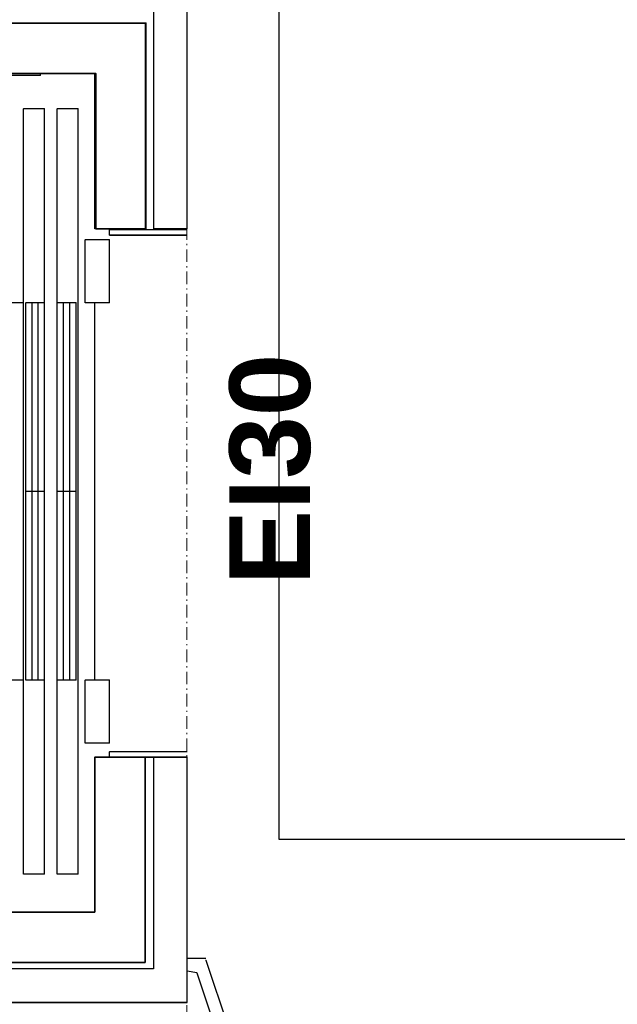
# Model space of a CAD drawing. Header units: millimetres. Extents: x -8642 to 28269, y -6609 to 3701.
# Tile 152 of 256: x 3887 to 4030, y -5209 to -4974. Entities that reach past the tile are written whole.
import ezdxf
from ezdxf.enums import TextEntityAlignment as Align

# ---------------------------------------------------------------- set-up
doc = ezdxf.new("R2010")
doc.units = ezdxf.units.MM
doc.header["$LTSCALE"] = 1000
doc.header["$MEASUREMENT"] = 0
for name, pattern in [('rzut 1 pietra$0$ArchiTECH.PC 5. Line Type', [0.0053, 0.003, -0.001, 0.0003, -0.001]), ('rzut 1 pietra$0$ArchiTECH.PC Solid Line Type', [0]), ('SUFIT_1 PIETRO$0$ArchiTECH.PC Solid Line Type', [0])]:
    doc.linetypes.add(name, pattern=pattern)
doc.layers.add('IS_ARCH', color=254, linetype='Continuous', lineweight=18)
for name, color, linetype in [('SUFIT_1 PIETRO$0$INWENTARYZACJA', 254, 'Continuous'), ('SUFIT_1 PIETRO$0$Kalka 1', 254, 'Continuous'), ('SUFIT_1 PIETRO$0$TYP SUFITÓW_NOWYCH', 254, 'Continuous')]:
    doc.layers.add(name, color=color, linetype=linetype)
doc.styles.add('rzut 1 pietra$0$ArchiTECHStyle3', font='arialbd.ttf', dxfattribs={"height": 0.192})

msp = doc.modelspace()

# ---------------------------------------------------------------- linework, layer by layer
at = {"layer": 'IS_ARCH', "linetype": 'rzut 1 pietra$0$ArchiTECH.PC 5. Line Type'}
msp.add_line((3927.47, -3084.11), (3927.16, -6165.15), dxfattribs=at)
at = {"layer": 'IS_ARCH', "linetype": 'rzut 1 pietra$0$ArchiTECH.PC Solid Line Type'}
for p, q in [((3919.3, -4906.21), (3919.3, -5024.21)), ((3927.3, -5024.21), (3927.3, -4906.21)), ((3703.3, -4975.21), (3917.3, -4975.21)), ((3917.52, -4975.21), (3703.43, -4975.21)), ((3917.3, -4975.21), (3917.3, -5024.21)), ((3917.52, -5024.21), (3917.52, -4975.21)), ((3905.3, -4987.21), (3715.3, -4987.21)), ((3905.3, -4987.21), (3715.3, -4987.21)), ((3905.3, -4987.21), (3715.3, -4987.21)), ((3905.3, -4987.21), (3715.3, -4987.21)), ((3715.43, -4987.21), (3905.52, -4987.21)), ((3892.3, -4987.71), (3885.3, -4987.71)), ((3892.3, -4987.71), (3885.3, -4987.71)), ((3892.3, -4987.71), (3885.3, -4987.71)), ((3892.3, -4987.71), (3892.3, -4987.21)), ((3892.3, -4987.71), (3892.3, -4987.21)), ((3892.3, -4987.71), (3892.3, -4987.21)), ((3905.3, -5024.21), (3905.3, -4987.21)), ((3905.3, -5024.21), (3905.3, -4987.21)), ((3905.3, -5024.21), (3905.3, -4987.21)), ((3905.3, -5024.21), (3905.3, -4987.21)), ((3905.52, -4987.21), (3905.52, -5024.21)), ((3893.3, -4995.64), (3888.3, -4995.64)), ((3888.3, -5178.14), (3888.3, -4995.64)), ((3893.3, -4995.64), (3888.3, -4995.64)), ((3888.3, -5178.14), (3888.3, -4995.64)), ((3888.3, -5178.14), (3888.3, -4995.64)), ((3893.3, -4995.64), (3888.3, -4995.64)), ((3893.3, -5178.14), (3893.3, -4995.64)), ((3893.3, -5178.14), (3893.3, -4995.64)), ((3893.3, -5178.14), (3893.3, -4995.64)), ((3901.3, -4995.64), (3896.3, -4995.64)), ((3896.3, -5178.14), (3896.3, -4995.64)), ((3901.3, -4995.64), (3896.3, -4995.64)), ((3896.3, -5178.14), (3896.3, -4995.64)), ((3896.3, -5178.14), (3896.3, -4995.64)), ((3901.3, -4995.64), (3896.3, -4995.64)), ((3901.3, -5178.14), (3901.3, -4995.64)), ((3901.3, -5178.14), (3901.3, -4995.64)), ((3901.3, -5178.14), (3901.3, -4995.64)), ((3917.3, -5024.21), (3905.3, -5024.21)), ((3917.3, -5024.21), (3905.3, -5024.21)), ((3917.3, -5024.21), (3905.3, -5024.21)), ((3917.3, -5024.21), (3905.3, -5024.21)), ((3905.52, -5024.21), (3917.52, -5024.21)), ((3908.8, -5025.73), (3908.8, -5024.48)), ((3927.3, -5024.48), (3908.8, -5024.48)), ((3908.8, -5025.73), (3908.8, -5024.48)), ((3927.3, -5024.48), (3908.8, -5024.48)), ((3927.3, -5024.48), (3908.8, -5024.48)), ((3908.8, -5025.73), (3908.8, -5024.48)), ((3908.8, -5025.73), (3927.3, -5025.73)), ((3908.8, -5025.73), (3927.3, -5025.73)), ((3908.8, -5025.73), (3927.3, -5025.73)), ((3919.3, -5024.21), (3927.3, -5024.21)), ((3903, -5041.89), (3903, -5026.89)), ((3908.8, -5026.89), (3903, -5026.89)), ((3903, -5041.89), (3903, -5026.89)), ((3908.8, -5026.89), (3903, -5026.89)), ((3908.8, -5026.89), (3903, -5026.89)), ((3903, -5041.89), (3903, -5026.89)), ((3908.8, -5041.89), (3908.8, -5026.89)), ((3908.8, -5041.89), (3908.8, -5026.89)), ((3908.8, -5041.89), (3908.8, -5026.89)), ((3888.3, -5041.89), (3884.8, -5041.89)), ((3888.3, -5041.89), (3884.8, -5041.89)), ((3888.3, -5041.89), (3884.8, -5041.89)), ((3893.3, -5041.89), (3888.8, -5041.89)), ((3888.8, -5131.89), (3888.8, -5041.89)), ((3893.3, -5041.89), (3888.8, -5041.89)), ((3888.8, -5131.89), (3888.8, -5041.89)), ((3888.8, -5131.89), (3888.8, -5041.89)), ((3893.3, -5041.89), (3888.8, -5041.89)), ((3890.3, -5131.89), (3890.3, -5041.89)), ((3890.3, -5131.89), (3890.3, -5041.89)), ((3890.3, -5131.89), (3890.3, -5041.89)), ((3891.8, -5131.89), (3891.8, -5041.89)), ((3891.8, -5131.89), (3891.8, -5041.89)), ((3891.8, -5131.89), (3891.8, -5041.89)), ((3900.8, -5041.89), (3896.3, -5041.89)), ((3900.8, -5041.89), (3896.3, -5041.89)), ((3900.8, -5041.89), (3896.3, -5041.89)), ((3897.8, -5131.89), (3897.8, -5041.89)), ((3897.8, -5131.89), (3897.8, -5041.89)), ((3897.8, -5131.89), (3897.8, -5041.89)), ((3899.3, -5131.89), (3899.3, -5041.89)), ((3899.3, -5131.89), (3899.3, -5041.89)), ((3899.3, -5131.89), (3899.3, -5041.89)), ((3900.8, -5131.89), (3900.8, -5041.89)), ((3900.8, -5131.89), (3900.8, -5041.89)), ((3900.8, -5131.89), (3900.8, -5041.89)), ((3908.8, -5041.89), (3903, -5041.89)), ((3908.8, -5041.89), (3903, -5041.89)), ((3908.8, -5041.89), (3903, -5041.89)), ((3905.3, -5131.89), (3905.3, -5041.89)), ((3905.3, -5131.89), (3905.3, -5041.89)), ((3905.3, -5131.89), (3905.3, -5041.89)), ((3893.3, -5086.89), (3888.8, -5086.89)), ((3893.3, -5086.89), (3888.8, -5086.89)), ((3893.3, -5086.89), (3888.8, -5086.89)), ((3900.8, -5086.89), (3896.3, -5086.89)), ((3900.8, -5086.89), (3896.3, -5086.89)), ((3900.8, -5086.89), (3896.3, -5086.89)), ((3888.3, -5131.89), (3884.8, -5131.89)), ((3888.3, -5131.89), (3884.8, -5131.89)), ((3888.3, -5131.89), (3884.8, -5131.89)), ((3893.3, -5131.89), (3888.8, -5131.89)), ((3893.3, -5131.89), (3888.8, -5131.89)), ((3893.3, -5131.89), (3888.8, -5131.89)), ((3900.8, -5131.89), (3896.3, -5131.89)), ((3900.8, -5131.89), (3896.3, -5131.89)), ((3900.8, -5131.89), (3896.3, -5131.89)), ((3908.8, -5131.89), (3903, -5131.89)), ((3903, -5146.89), (3903, -5131.89)), ((3908.8, -5131.89), (3903, -5131.89)), ((3903, -5146.89), (3903, -5131.89)), ((3903, -5146.89), (3903, -5131.89)), ((3908.8, -5131.89), (3903, -5131.89)), ((3908.8, -5146.89), (3908.8, -5131.89)), ((3908.8, -5146.89), (3908.8, -5131.89)), ((3908.8, -5146.89), (3908.8, -5131.89)), ((3908.8, -5146.89), (3903, -5146.89)), ((3908.8, -5146.89), (3903, -5146.89)), ((3908.8, -5146.89), (3903, -5146.89)), ((3917.3, -5150.21), (3905.3, -5150.21)), ((3905.3, -5150.21), (3905.3, -5187.21)), ((3905.3, -5187.21), (3905.3, -5150.21)), ((3905.3, -5150.21), (3917.3, -5150.21)), ((3917.3, -5150.21), (3905.3, -5150.21)), ((3905.3, -5187.21), (3905.3, -5150.21)), ((3917.3, -5150.21), (3905.3, -5150.21)), ((3905.3, -5187.21), (3905.3, -5150.21)), ((3905.3, -5187.21), (3905.3, -5150.21)), ((3917.3, -5150.21), (3905.3, -5150.21)), ((3908.8, -5150.21), (3908.8, -5148.96)), ((3927.3, -5148.96), (3908.8, -5148.96)), ((3908.8, -5150.21), (3908.8, -5148.96)), ((3927.3, -5148.96), (3908.8, -5148.96)), ((3927.3, -5148.96), (3908.8, -5148.96)), ((3908.8, -5150.21), (3908.8, -5148.96)), ((3908.8, -5150.21), (3927.3, -5150.21)), ((3908.8, -5150.21), (3927.3, -5150.21)), ((3908.8, -5150.21), (3927.3, -5150.21)), ((3917.3, -5199.21), (3917.3, -5150.21)), ((3917.3, -5150.21), (3917.3, -5199.21)), ((3927.3, -5150.21), (3919.3, -5150.21)), ((3919.3, -5150.21), (3919.3, -5200.72)), ((3927.3, -5208.72), (3927.3, -5150.21)), ((3893.3, -5178.14), (3888.3, -5178.14)), ((3893.3, -5178.14), (3888.3, -5178.14)), ((3893.3, -5178.14), (3888.3, -5178.14)), ((3901.3, -5178.14), (3896.3, -5178.14)), ((3901.3, -5178.14), (3896.3, -5178.14)), ((3901.3, -5178.14), (3896.3, -5178.14)), ((3715.3, -5187.21), (3905.3, -5187.21)), ((3905.3, -5187.21), (3715.3, -5187.21)), ((3905.3, -5187.21), (3715.3, -5187.21)), ((3905.3, -5187.21), (3715.3, -5187.21)), ((3905.3, -5187.21), (3715.43, -5187.21)), ((3917.3, -5199.21), (3703.3, -5199.21)), ((3703.43, -5199.21), (3917.3, -5199.21)), ((3931.75, -5198.24), (3927.26, -5198.25)), ((3931.75, -5198.64), (3974.02, -5324.26)), ((3919.3, -5200.72), (3701.3, -5200.72)), ((3929.6, -5201.64), (3927.3, -5201.24)), ((3929.6, -5201.64), (3971.18, -5325.22)), ((3693.3, -5208.72), (3927.3, -5208.72))]:
    msp.add_line(p, q, dxfattribs=at)
at = {"layer": 'SUFIT_1 PIETRO$0$INWENTARYZACJA', "linetype": 'SUFIT_1 PIETRO$0$ArchiTECH.PC Solid Line Type'}
for p, q in [((3919.3, -4906.29), (3919.3, -5024.29)), ((3927.3, -5024.29), (3927.3, -4906.29)), ((3703.3, -4975.29), (3917.3, -4975.29)), ((3917.52, -4975.29), (3703.43, -4975.29)), ((3917.3, -4975.29), (3917.3, -5024.29)), ((3917.52, -5024.29), (3917.52, -4975.29)), ((3905.3, -4987.29), (3715.3, -4987.29)), ((3905.3, -4987.29), (3715.3, -4987.29)), ((3905.3, -4987.29), (3715.3, -4987.29)), ((3905.3, -4987.29), (3715.3, -4987.29)), ((3715.43, -4987.29), (3905.52, -4987.29)), ((3892.3, -4987.79), (3885.3, -4987.79)), ((3892.3, -4987.79), (3885.3, -4987.79)), ((3892.3, -4987.79), (3885.3, -4987.79)), ((3892.3, -4987.79), (3892.3, -4987.29)), ((3892.3, -4987.79), (3892.3, -4987.29)), ((3892.3, -4987.79), (3892.3, -4987.29)), ((3905.3, -5024.29), (3905.3, -4987.29)), ((3905.3, -5024.29), (3905.3, -4987.29)), ((3905.3, -5024.29), (3905.3, -4987.29)), ((3905.3, -5024.29), (3905.3, -4987.29)), ((3905.52, -4987.29), (3905.52, -5024.29)), ((3893.3, -4995.72), (3888.3, -4995.72)), ((3888.3, -5178.22), (3888.3, -4995.72)), ((3888.3, -5178.22), (3888.3, -4995.72)), ((3893.3, -4995.72), (3888.3, -4995.72)), ((3888.3, -5178.22), (3888.3, -4995.72)), ((3893.3, -4995.72), (3888.3, -4995.72)), ((3893.3, -5178.22), (3893.3, -4995.72)), ((3893.3, -5178.22), (3893.3, -4995.72)), ((3893.3, -5178.22), (3893.3, -4995.72)), ((3901.3, -4995.72), (3896.3, -4995.72)), ((3896.3, -5178.22), (3896.3, -4995.72)), ((3896.3, -5178.22), (3896.3, -4995.72)), ((3901.3, -4995.72), (3896.3, -4995.72)), ((3896.3, -5178.22), (3896.3, -4995.72)), ((3901.3, -4995.72), (3896.3, -4995.72)), ((3901.3, -5178.22), (3901.3, -4995.72)), ((3901.3, -5178.22), (3901.3, -4995.72)), ((3901.3, -5178.22), (3901.3, -4995.72)), ((3917.3, -5024.29), (3905.3, -5024.29)), ((3917.3, -5024.29), (3905.3, -5024.29)), ((3917.3, -5024.29), (3905.3, -5024.29)), ((3917.3, -5024.29), (3905.3, -5024.29)), ((3905.52, -5024.29), (3917.52, -5024.29)), ((3908.8, -5025.82), (3908.8, -5024.57)), ((3927.3, -5024.57), (3908.8, -5024.57)), ((3927.3, -5024.57), (3908.8, -5024.57)), ((3908.8, -5025.82), (3908.8, -5024.57)), ((3927.3, -5024.57), (3908.8, -5024.57)), ((3908.8, -5025.82), (3908.8, -5024.57)), ((3908.8, -5025.82), (3927.3, -5025.82)), ((3908.8, -5025.82), (3927.3, -5025.82)), ((3908.8, -5025.82), (3927.3, -5025.82)), ((3919.3, -5024.29), (3927.3, -5024.29)), ((3903, -5041.97), (3903, -5026.97)), ((3908.8, -5026.97), (3903, -5026.97)), ((3908.8, -5026.97), (3903, -5026.97)), ((3903, -5041.97), (3903, -5026.97)), ((3908.8, -5026.97), (3903, -5026.97)), ((3903, -5041.97), (3903, -5026.97)), ((3908.8, -5041.97), (3908.8, -5026.97)), ((3908.8, -5041.97), (3908.8, -5026.97)), ((3908.8, -5041.97), (3908.8, -5026.97)), ((3888.3, -5041.97), (3884.8, -5041.97)), ((3888.3, -5041.97), (3884.8, -5041.97)), ((3888.3, -5041.97), (3884.8, -5041.97)), ((3893.3, -5041.97), (3888.8, -5041.97)), ((3888.8, -5131.97), (3888.8, -5041.97)), ((3888.8, -5131.97), (3888.8, -5041.97)), ((3893.3, -5041.97), (3888.8, -5041.97)), ((3888.8, -5131.97), (3888.8, -5041.97)), ((3893.3, -5041.97), (3888.8, -5041.97)), ((3890.3, -5131.97), (3890.3, -5041.97)), ((3890.3, -5131.97), (3890.3, -5041.97)), ((3890.3, -5131.97), (3890.3, -5041.97)), ((3891.8, -5131.97), (3891.8, -5041.97)), ((3891.8, -5131.97), (3891.8, -5041.97)), ((3891.8, -5131.97), (3891.8, -5041.97)), ((3900.8, -5041.97), (3896.3, -5041.97)), ((3900.8, -5041.97), (3896.3, -5041.97)), ((3900.8, -5041.97), (3896.3, -5041.97)), ((3897.8, -5131.97), (3897.8, -5041.97)), ((3897.8, -5131.97), (3897.8, -5041.97)), ((3897.8, -5131.97), (3897.8, -5041.97)), ((3899.3, -5131.97), (3899.3, -5041.97)), ((3899.3, -5131.97), (3899.3, -5041.97)), ((3899.3, -5131.97), (3899.3, -5041.97)), ((3900.8, -5131.97), (3900.8, -5041.97)), ((3900.8, -5131.97), (3900.8, -5041.97)), ((3900.8, -5131.97), (3900.8, -5041.97)), ((3908.8, -5041.97), (3903, -5041.97)), ((3908.8, -5041.97), (3903, -5041.97)), ((3908.8, -5041.97), (3903, -5041.97)), ((3905.3, -5131.97), (3905.3, -5041.97)), ((3905.3, -5131.97), (3905.3, -5041.97)), ((3905.3, -5131.97), (3905.3, -5041.97)), ((3893.3, -5086.97), (3888.8, -5086.97)), ((3893.3, -5086.97), (3888.8, -5086.97)), ((3893.3, -5086.97), (3888.8, -5086.97)), ((3900.8, -5086.97), (3896.3, -5086.97)), ((3900.8, -5086.97), (3896.3, -5086.97)), ((3900.8, -5086.97), (3896.3, -5086.97)), ((3888.3, -5131.97), (3884.8, -5131.97)), ((3888.3, -5131.97), (3884.8, -5131.97)), ((3888.3, -5131.97), (3884.8, -5131.97)), ((3893.3, -5131.97), (3888.8, -5131.97)), ((3893.3, -5131.97), (3888.8, -5131.97)), ((3893.3, -5131.97), (3888.8, -5131.97)), ((3900.8, -5131.97), (3896.3, -5131.97)), ((3900.8, -5131.97), (3896.3, -5131.97)), ((3900.8, -5131.97), (3896.3, -5131.97)), ((3908.8, -5131.97), (3903, -5131.97)), ((3903, -5146.97), (3903, -5131.97)), ((3903, -5146.97), (3903, -5131.97)), ((3908.8, -5131.97), (3903, -5131.97)), ((3903, -5146.97), (3903, -5131.97)), ((3908.8, -5131.97), (3903, -5131.97)), ((3908.8, -5146.97), (3908.8, -5131.97)), ((3908.8, -5146.97), (3908.8, -5131.97)), ((3908.8, -5146.97), (3908.8, -5131.97)), ((3908.8, -5146.97), (3903, -5146.97)), ((3908.8, -5146.97), (3903, -5146.97)), ((3908.8, -5146.97), (3903, -5146.97)), ((3917.3, -5150.29), (3905.3, -5150.29)), ((3905.3, -5150.29), (3905.3, -5187.29)), ((3905.3, -5187.29), (3905.3, -5150.29)), ((3905.3, -5150.29), (3917.3, -5150.29)), ((3917.3, -5150.29), (3905.3, -5150.29)), ((3905.3, -5187.29), (3905.3, -5150.29)), ((3905.3, -5187.29), (3905.3, -5150.29)), ((3917.3, -5150.29), (3905.3, -5150.29)), ((3905.3, -5187.29), (3905.3, -5150.29)), ((3917.3, -5150.29), (3905.3, -5150.29)), ((3908.8, -5150.29), (3908.8, -5149.04)), ((3927.3, -5149.04), (3908.8, -5149.04)), ((3927.3, -5149.04), (3908.8, -5149.04)), ((3908.8, -5150.29), (3908.8, -5149.04)), ((3927.3, -5149.04), (3908.8, -5149.04)), ((3908.8, -5150.29), (3908.8, -5149.04)), ((3908.8, -5150.29), (3927.3, -5150.29)), ((3908.8, -5150.29), (3927.3, -5150.29)), ((3908.8, -5150.29), (3927.3, -5150.29)), ((3917.3, -5199.29), (3917.3, -5150.29)), ((3917.3, -5150.29), (3917.3, -5199.29)), ((3927.3, -5150.29), (3919.3, -5150.29)), ((3919.3, -5150.29), (3919.3, -5200.8)), ((3927.3, -5208.8), (3927.3, -5150.29)), ((3893.3, -5178.22), (3888.3, -5178.22)), ((3893.3, -5178.22), (3888.3, -5178.22)), ((3893.3, -5178.22), (3888.3, -5178.22)), ((3901.3, -5178.22), (3896.3, -5178.22)), ((3901.3, -5178.22), (3896.3, -5178.22)), ((3901.3, -5178.22), (3896.3, -5178.22)), ((3715.3, -5187.29), (3905.3, -5187.29)), ((3905.3, -5187.29), (3715.3, -5187.29)), ((3905.3, -5187.29), (3715.3, -5187.29)), ((3905.3, -5187.29), (3715.3, -5187.29)), ((3905.3, -5187.29), (3715.43, -5187.29)), ((3917.3, -5199.29), (3703.3, -5199.29)), ((3703.43, -5199.29), (3917.3, -5199.29)), ((3919.3, -5200.8), (3701.3, -5200.8)), ((3693.3, -5208.8), (3927.3, -5208.8))]:
    msp.add_line(p, q, dxfattribs=at)
at = {"layer": 'SUFIT_1 PIETRO$0$Kalka 1', "linetype": 'SUFIT_1 PIETRO$0$ArchiTECH.PC Solid Line Type'}
for p, q in [((3931.75, -5198.32), (3927.26, -5198.33)), ((3931.75, -5198.72), (3974.02, -5324.34)), ((3929.6, -5201.73), (3927.3, -5201.32)), ((3929.6, -5201.73), (3971.18, -5325.3))]:
    msp.add_line(p, q, dxfattribs=at)
at = {"layer": 'SUFIT_1 PIETRO$0$TYP SUFITÓW_NOWYCH', "linetype": 'SUFIT_1 PIETRO$0$ArchiTECH.PC Solid Line Type'}
for p, q in [((3949.3, -5169.93), (3949.3, -4749.7)), ((4249.3, -5169.93), (3949.3, -5169.93))]:
    msp.add_line(p, q, dxfattribs=at)

# ---------------------------------------------------------------- texts
at = {"layer": 'IS_ARCH', "style": 'rzut 1 pietra$0$ArchiTECHStyle3'}
msp.add_text('EI30', height=19.2, rotation=90, dxfattribs=at).set_placement((3962.36, -5109.27), align=Align.BOTTOM_LEFT)

doc.saveas('drawing.dxf')
